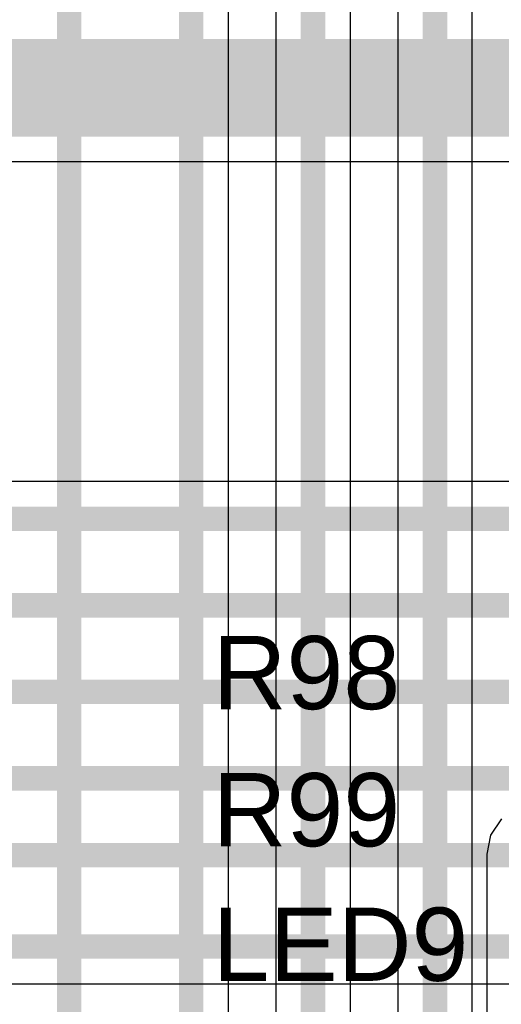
# Model space of a CAD drawing. Header units: inches. Extents: x -0.03 to 9.71, y 0 to 4.44.
# Tile 85 of 118: x 2.6 to 2.79, y 1.92 to 2.32. Entities that reach past the tile are written whole.
import ezdxf

# ---------------------------------------------------------------- set-up
doc = ezdxf.new("R2010")
doc.units = ezdxf.units.IN
doc.header["$MEASUREMENT"] = 0
for name, color, linetype in [('Bottom Layer', 5, 'Continuous'), ('Layer 1', 16, 'Continuous'), ('Layer 2', 76, 'Continuous'), ('Top Layer', 1, 'Continuous'), ('Top Overlay', 2, 'Continuous')]:
    doc.layers.add(name, color=color, linetype=linetype)
doc.styles.add('Arial', font='txt', dxfattribs={"height": 0.2})

msp = doc.modelspace()

# ---------------------------------------------------------------- linework, layer by layer
at = {"layer": 'Bottom Layer'}
for p, q in [((3.53405, 2.12947), (2.36516, 2.12947)), ((2.52729, 1.92368), (3.69547, 1.92368))]:
    msp.add_line(p, q, dxfattribs=at)
at = {"layer": 'Bottom Layer', "const_width": 0.01}
for points in [[(2.34961, 2.11417), (3.54961, 2.11417)], [(2.3811, 2.07874), (3.5811, 2.07874)], [(2.4126, 2.04331), (3.6126, 2.04331)], [(2.44409, 2.00787), (3.64409, 2.00787)], [(2.47953, 1.97638), (3.67953, 1.97638)], [(1.5748, 1.93898), (3.71102, 1.93898)]]:
    msp.add_lwpolyline(points, dxfattribs=at)
at = {"layer": 'Layer 1'}
for p, q in [((2.78065, 1.82264), (2.78065, 2.44095)), ((2.68065, 1.75965), (2.68065, 2.35132)), ((2.70006, 2.34801), (2.70006, 1.79114)), ((2.73065, 1.79114), (2.73065, 2.34801)), ((2.75006, 2.35132), (2.75006, 1.82264))]:
    msp.add_line(p, q, dxfattribs=at)
at = {"layer": 'Layer 1', "const_width": 0.01}
for points in [[(2.66535, 1.7441), (2.66535, 2.44095)], [(2.76535, 1.80709), (2.76535, 2.44095)], [(2.61535, 1.7126), (2.61535, 2.39095)], [(2.71535, 1.77559), (2.71535, 2.39095)]]:
    msp.add_lwpolyline(points, dxfattribs=at)
at = {"layer": 'Layer 2'}
msp.add_line((2.38293, 2.26053), (3.18627, 2.26053), dxfattribs=at)
at = {"layer": 'Layer 2', "const_width": 0.04}
msp.add_lwpolyline([(2.24772, 2.29078), (3.18522, 2.29078)], dxfattribs=at)
at = {"layer": 'Top Layer'}
for p, q in [((2.79258, 1.99124), (2.78816, 1.98463)), ((2.78816, 1.98463), (2.78661, 1.97682)), ((2.78661, 1.97682), (2.78661, 1.82799))]:
    msp.add_line(p, q, dxfattribs=at)

# ---------------------------------------------------------------- texts
at = {"layer": 'Top Overlay', "style": 'Arial'}
for s, p in [('R98', (2.67421, 2.03619)), ('R99', (2.67421, 1.98001)), ('LED9', (2.67421, 1.92489))]:
    msp.add_text(s, height=0.03, dxfattribs=at).set_placement(p)

doc.saveas('drawing.dxf')
